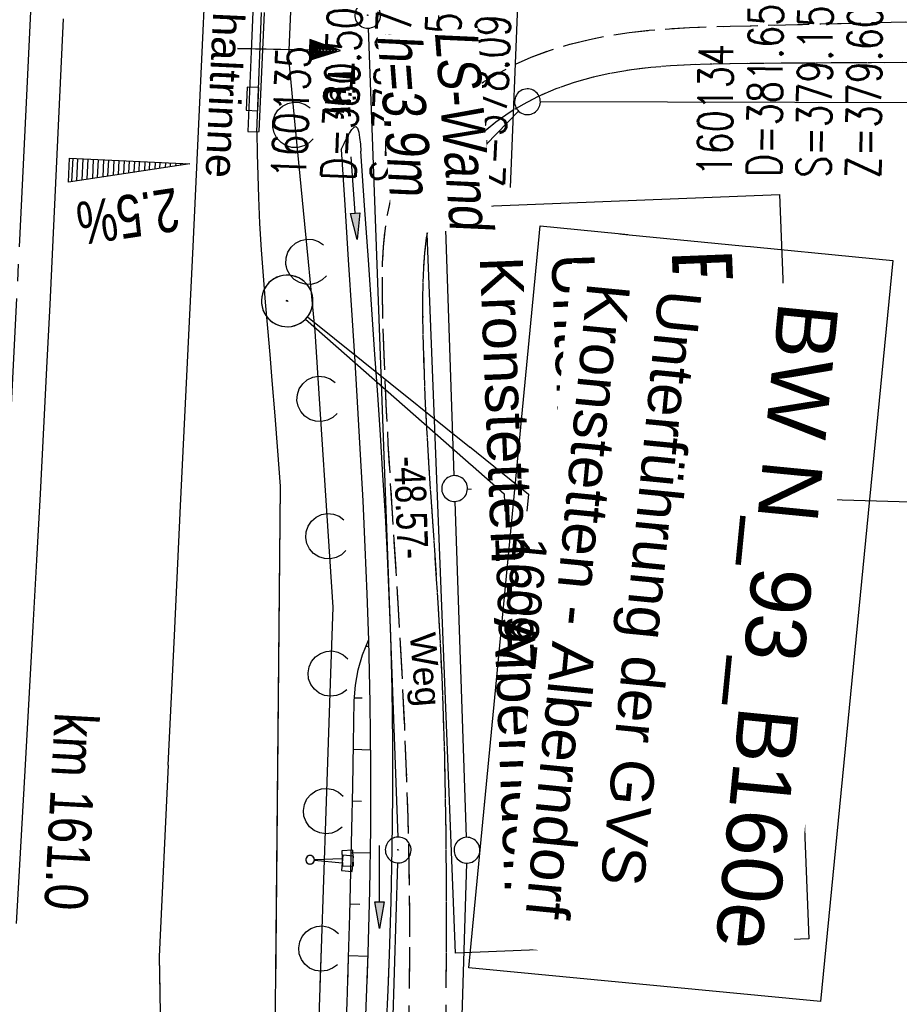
# Model space of a CAD drawing. Extents: x 510932 to 511602, y 463659 to 464636.
# Tile 76 of 81: x 511342 to 511393, y 464520 to 464577. Entities that reach past the tile are written whole.
import ezdxf
from ezdxf import colors
from ezdxf.entities.mleader import LeaderData, LeaderLine
from ezdxf.math import Vec2, Vec3

# ---------------------------------------------------------------- set-up
doc = ezdxf.new("R2010")
doc.units = 0
doc.header["$LTSCALE"] = 10
doc.header["$MEASUREMENT"] = 0
for name, pattern in [('ACHSE', [5.5, 4, -0.5, 0.5, -0.5]), ('AUSGEZOGEN', [0]), ('LT00', [0]), ('LT11', [0.3, 0.2, -0.1])]:
    doc.linetypes.add(name, pattern=pattern)
doc.layers.get('0').update_dxf_attribs({"linetype": 'LT00'})
for name, color, linetype in [('--EK_BW_TEXT_A', 20, 'LT00'), ('--EK_BW_TEXT_B', 20, 'LT00'), ('--EK_FBR', 1, 'LT00'), ('--EK_Schacht-Text', 5, 'LT00'), ('--EL_DFK_AB_L', 21, 'LT00'), ('--EL_DFK_AB_P', 7, 'LT00'), ('-AX-093', 35, 'ACHSE'), ('-QUE-20O', 11, 'LT00'), ('-ST-93-5', 250, 'LT00'), ('ABSTAND', 8, 'LT00'), ('DFK_AB_L', 21, 'LT00'), ('DFK_AB_P', 7, 'LT00'), ('DFK_GZPKT', 250, 'LT00'), ('DFK_KATASTER', 250, 'LT00'), ('DFK_NUTZUNG', 250, 'LT00'), ('FELDWEG_TEXT', 1, 'Continuous'), ('FESTPKT_TEXT_A', 211, 'LT00'), ('FESTPKT_TEXT_B', 211, 'LT00'), ('LS-WAND_TEXT', 11, 'Continuous'), ('PFEIL', 140, 'AUSGEZOGEN'), ('RINNE_TEXT', 11, 'Continuous'), ('TOR_TEXT_A', 11, 'Continuous'), ('TOR_TEXT_B', 11, 'Continuous'), ('V103_AFBR_BAB', 250, 'LT00'), ('V103_BOESCH', 250, 'LT00'), ('V103_BOSCHUNG', 250, 'LT00'), ('V103_ERDWEG', 250, 'LT11'), ('V103_GRABEN', 250, 'LT00'), ('V103_H_BORD', 8, 'LT00'), ('V103_LAERM', 11, 'LT00'), ('V103_LD_MARK', 250, 'LT00'), ('V103_PKT_AU', 211, 'LT00'), ('V103_RINNE', 182, 'LT00'), ('V103_SCHILD_K', 1, 'LT00'), ('V103_SINKK', 182, 'LT00'), ('V103_TOR', 10, 'LT00'), ('V104_AFBR_BAB', 250, 'LT00'), ('V104_BOESCH', 250, 'LT00'), ('V104_BOSCHUNG', 250, 'LT00'), ('V104_ERDWEG', 250, 'LT11'), ('V104_GRABEN', 250, 'LT00'), ('V104_H_BORD', 8, 'LT00'), ('V104_LAERM', 11, 'LT00'), ('V104_LD_MARK', 250, 'LT00'), ('V104_PKT_AU', 211, 'LT00'), ('V104_RINNE', 182, 'LT00'), ('V104_SCHILD_K', 1, 'LT00'), ('V104_SINKK', 182, 'LT00'), ('V104_TOR', 10, 'LT00')]:
    doc.layers.add(name, color=color, linetype=linetype)
doc.styles.add('Arial', font='ARIAL.TTF')
doc.styles.add('Arial Fett', font='txt', dxfattribs={"width": 0.8})
doc.styles.add('Beschrift', font='ARIAL.TTF')
doc.styles.add('schachtbeschriftung', font='romans.shx', dxfattribs={"width": 0.75, "height": 2})
doc.styles.get("Standard").update_dxf_attribs({"font": 'ARIAL.TTF'})

# ---------------------------------------------------------------- blocks, each defined once
blk = doc.blocks.new('SYMB7010')
at = {"color": 0, "linetype": 'ByBlock'}
for points in [[(-0.031408, 0.499213), (-0.093728, 0.49134), (-0.15457, 0.475719), (-0.212975, 0.452595), (-0.268021, 0.422333), (-0.31884, 0.385411), (-0.36463, 0.342411), (-0.40467, 0.29401), (-0.438329, 0.240973), (-0.465074, 0.184136), (-0.484486, 0.124395), (-0.496256, 0.062692), (-0.5002, 0)], [(0.5002, 0), (0.496256, 0.062692), (0.484485, 0.124395), (0.465074, 0.184136), (0.438329, 0.240973), (0.40467, 0.29401), (0.36463, 0.342411), (0.31884, 0.385411), (0.268021, 0.422333), (0.212975, 0.452595), (0.15457, 0.475719), (0.093728, 0.49134), (0.031408, 0.499213), (-0.031408, 0.499213)], [(-0.5002, 0), (-0.496256, -0.062692), (-0.484486, -0.124395), (-0.465075, -0.184136), (-0.438329, -0.240973), (-0.404671, -0.29401), (-0.36463, -0.342411), (-0.31884, -0.385411), (-0.268021, -0.422333), (-0.212975, -0.452595), (-0.154571, -0.475719), (-0.093728, -0.49134), (-0.031408, -0.499213), (0.031408, -0.499213)], [(0.031408, -0.499213), (0.093728, -0.491341), (0.15457, -0.475719), (0.212975, -0.452595), (0.268021, -0.422333), (0.31884, -0.385411), (0.36463, -0.342411), (0.404671, -0.294011), (0.438329, -0.240974), (0.465075, -0.184136), (0.484486, -0.124395), (0.496256, -0.062692), (0.500201, 0)]]:
    blk.add_lwpolyline(points, dxfattribs=at)
blk = doc.blocks.new('SYMB0003')
at = {"color": 0, "linetype": 'ByBlock'}
for p, q in [((-0.015712, 0), (0.010166, 0.012015)), ((0, -0.021257), (-0.015712, 0)), ((0.010166, 0.012015), (0, -0.021257))]:
    blk.add_line(p, q, dxfattribs=at)
for points in [[(-0.031395, 0.499013), (-0.093691, 0.491144), (-0.154509, 0.475528), (-0.21289, 0.452414), (-0.267913, 0.422164), (-0.318712, 0.385257), (-0.364484, 0.342274), (-0.404509, 0.293893), (-0.438154, 0.240877), (-0.464888, 0.184062), (-0.484292, 0.124345), (-0.496058, 0.062667), (-0.5, 0)], [(0.5, 0), (0.496057, 0.062667), (0.484292, 0.124345), (0.464888, 0.184062), (0.438153, 0.240877), (0.404509, 0.293893), (0.364484, 0.342274), (0.318712, 0.385257), (0.267913, 0.422164), (0.21289, 0.452414), (0.154509, 0.475528), (0.093691, 0.491144), (0.031395, 0.499013), (-0.031395, 0.499013)], [(-0.5, 0), (-0.496058, -0.062667), (-0.484292, -0.124345), (-0.464888, -0.184062), (-0.438154, -0.240877), (-0.404509, -0.293893), (-0.364485, -0.342274), (-0.318712, -0.385257), (-0.267914, -0.422164), (-0.21289, -0.452414), (-0.154509, -0.475529), (-0.093691, -0.491144), (-0.031395, -0.499014), (0.031395, -0.499014)], [(0.031395, -0.499014), (0.093691, -0.491144), (0.154509, -0.475529), (0.21289, -0.452414), (0.267914, -0.422164), (0.318712, -0.385257), (0.364485, -0.342274), (0.404509, -0.293893), (0.438154, -0.240877), (0.464889, -0.184062), (0.484292, -0.124345), (0.496058, -0.062667), (0.5, 0)]]:
    blk.add_lwpolyline(points, dxfattribs=at)
blk = doc.blocks.new('Ackerland3')
at = {"layer": 'DFK_NUTZUNG', "color": 0, "linetype": 'ByBlock'}
for p, q in [((-0.15, 2.662), (-0.15, 2.403)), ((-0.1, 2.362), (-0.1, 2.704)), ((-0.05, 2.724), (-0.05, 2.341)), ((0, 2.335), (0, 2.731)), ((0.05, 2.724), (0.05, 2.341)), ((0.1, 2.362), (0.1, 2.704)), ((0.15, 2.662), (0.15, 2.403)), ((0.2, 2.531), (0.2, 2.534)), ((-4, -1.137), (-4, -1.395)), ((-3.95, -1.437), (-3.95, -1.095)), ((-3.9, -1.075), (-3.9, -1.458)), ((-3.85, -1.464), (-3.85, -1.068)), ((-3.8, -1.075), (-3.8, -1.458)), ((-3.75, -1.437), (-3.75, -1.095)), ((-3.7, -1.137), (-3.7, -1.395)), ((3.7, -1.137), (3.7, -1.395)), ((3.75, -1.437), (3.75, -1.095)), ((3.8, -1.075), (3.8, -1.458)), ((3.85, -1.464), (3.85, -1.068)), ((3.9, -1.075), (3.9, -1.458)), ((3.95, -1.437), (3.95, -1.095)), ((4, -1.137), (4, -1.395)), ((-3.65, -1.268), (-3.65, -1.265)), ((4.05, -1.268), (4.05, -1.265))]:
    blk.add_line(p, q, dxfattribs=at)
for points in [[(0.2, 2.533), (0.18, 2.619), (0.125, 2.689), (0.045, 2.728), (-0.044, 2.728), (-0.125, 2.689), (-0.18, 2.619), (-0.2, 2.533), (-0.18, 2.446), (-0.125, 2.376), (-0.044, 2.338), (0.045, 2.338), (0.125, 2.376), (0.18, 2.446), (0.2, 2.533)], [(-3.65, -1.266), (-3.67, -1.18), (-3.725, -1.11), (-3.805, -1.071), (-3.894, -1.071), (-3.975, -1.11), (-4.03, -1.18), (-4.05, -1.266)], [(4.05, -1.266), (4.03, -1.18), (3.975, -1.11), (3.895, -1.071), (3.806, -1.071), (3.725, -1.11), (3.67, -1.18), (3.65, -1.266)], [(-4.05, -1.266), (-4.03, -1.353), (-3.975, -1.423), (-3.894, -1.461), (-3.805, -1.461), (-3.725, -1.423), (-3.67, -1.353), (-3.65, -1.266)], [(3.65, -1.266), (3.67, -1.353), (3.725, -1.423), (3.806, -1.461), (3.895, -1.461), (3.975, -1.423), (4.03, -1.353), (4.05, -1.266)]]:
    blk.add_lwpolyline(points, dxfattribs=at)
blk = doc.blocks.new('Pfreil3')
at = {"layer": 'PFEIL'}
blk.add_hatch(color=256, dxfattribs=at).paths.add_polyline_path([(-1.549, 0.273), (-1.549, -0.273), (0, 0)])
for p, q in [((-1.549, 0), (-4.831, 0)), ((-1.549, -0.273), (-1.549, 0.273)), ((-1.549, 0.273), (0, 0)), ((0, 0), (-1.549, -0.273))]:
    blk.add_line(p, q, dxfattribs=at)
blk = doc.blocks.new('SYMB1263')
at = {"color": 0, "linetype": 'ByBlock'}
for p, q in [((0.014231, 0.098982), (-0.014231, 0.098982)), ((-0.014231, -0.098982), (0.014232, -0.098982))]:
    blk.add_line(p, q, dxfattribs=at)
for points in [[(0, 0.1), (0, 0.75), (0.18, 0.75), (0.18, 1), (-0.18, 1), (-0.18, 0.75), (0, 0.75)], [(-0.014231, 0.098982), (-0.041542, 0.090963), (-0.065486, 0.075575), (-0.084125, 0.054064), (-0.095949, 0.028173), (-0.1, 0)], [(-0.1, 0), (-0.095949, -0.028173), (-0.084125, -0.054064), (-0.065486, -0.075575), (-0.041541, -0.090963), (-0.014231, -0.098982)], [(0.1, 0), (0.095949, 0.028173), (0.084125, 0.054064), (0.065486, 0.075575), (0.041541, 0.090963), (0.014231, 0.098982)], [(0.014232, -0.098982), (0.041542, -0.090963), (0.065486, -0.075575), (0.084125, -0.054064), (0.095949, -0.028173), (0.1, 0)]]:
    blk.add_lwpolyline(points, dxfattribs=at)
blk = doc.blocks.new('SYMB0070')
at = {"color": 0, "linetype": 'ByBlock'}
for p, q in [((0.5, 0), (0.2, 0.1)), ((0.2, 0.1), (0.2, 0)), ((-0.5, 0), (0.2, 0)), ((0.468, 0), (0.21, 0.086)), ((0.21, 0.086), (0.21, -0.086)), ((0.21, -0.086), (0.468, 0)), ((0.22, -0.072), (0.437, 0)), ((0.23, -0.058), (0.405, 0)), ((0.24, -0.045), (0.374, 0)), ((0.342, 0), (0.25, 0.031)), ((0.25, 0.031), (0.25, -0.031)), ((0.25, -0.031), (0.342, 0)), ((0.26, -0.017), (0.31, 0)), ((0.27, -0.003), (0.279, 0))]:
    blk.add_line(p, q, dxfattribs=at)
for points in [[(0.2, 0), (0.2, -0.1), (0.5, 0)], [(0.437, 0), (0.22, 0.072), (0.22, -0.072)], [(0.405, 0), (0.23, 0.058), (0.23, -0.058)], [(0.374, 0), (0.24, 0.045), (0.24, -0.045)], [(0.31, 0), (0.26, 0.017), (0.26, -0.017)], [(0.279, 0), (0.27, 0.003), (0.27, -0.003)]]:
    blk.add_lwpolyline(points, dxfattribs=at)
blk = doc.blocks.new('SYMB7122')
at = {"color": 0, "linetype": 'ByBlock'}
for points in [[(-0.109975, -0.002365), (-0.106745, 0.026562), (-0.096041, 0.053629), (-0.078613, 0.076941), (-0.055681, 0.094866), (-0.028851, 0.106149), (0, 0.11)], [(0, 0.11), (0.028851, 0.106149), (0.055681, 0.094866), (0.078613, 0.076941), (0.096041, 0.053629), (0.106745, 0.026562), (0.109975, -0.002365)], [(-0.075234, -0.080249), (-0.093647, -0.057708), (-0.105504, -0.031126), (-0.109975, -0.002365)], [(0.109975, -0.002365), (0.105504, -0.031126), (0.093647, -0.057708), (0.075234, -0.080249)]]:
    blk.add_lwpolyline(points, dxfattribs=at)
blk = doc.blocks.new('SYMB0652')
at = {"color": 0, "linetype": 'ByBlock'}
blk.add_lwpolyline([(-0.15, -0.075), (0.15, -0.075), (0.15, 0.075), (-0.15, 0.075), (-0.15, -0.075)], dxfattribs=at)
blk = doc.blocks.new('_None')

msp = doc.modelspace()

# ---------------------------------------------------------------- linework, layer by layer
at = {"layer": '--EK_FBR'}
for points in [[(511344.159, 464577.37), (511343.998, 464574.048), (511343.841, 464570.725), (511343.685, 464567.403), (511343.529, 464564.08), (511343.371, 464560.758), (511343.208, 464557.436), (511343.012, 464553.586), (511342.81, 464549.737), (511342.602, 464545.888), (511342.39, 464542.039), (511342.176, 464538.19), (511341.961, 464534.341), (511341.694, 464529.551), (511341.426, 464524.762)], [(511344.159, 464577.37), (511343.998, 464574.048), (511343.841, 464570.725), (511343.685, 464567.403), (511343.529, 464564.08), (511343.371, 464560.758), (511343.208, 464557.436), (511343.012, 464553.586), (511342.81, 464549.737), (511342.602, 464545.888), (511342.39, 464542.039), (511342.176, 464538.19), (511341.961, 464534.341), (511341.694, 464529.551), (511341.426, 464524.761)], [(511355.418, 464570.783), (511355.44, 464569.514), (511355.468, 464568.244), (511355.509, 464566.976), (511355.58, 464565.453), (511355.673, 464563.931), (511355.783, 464562.41), (511355.906, 464560.89), (511356.036, 464559.37), (511356.169, 464557.85), (511356.3, 464556.33), (511356.467, 464554.283), (511356.627, 464552.236), (511356.782, 464550.189), (511356.501, 464521.065)], [(511355.418, 464570.783), (511355.44, 464569.514), (511355.468, 464568.244), (511355.509, 464566.976), (511355.58, 464565.453), (511355.673, 464563.931), (511355.783, 464562.41), (511355.906, 464560.89), (511356.036, 464559.37), (511356.169, 464557.85), (511356.3, 464556.33), (511356.467, 464554.283), (511356.627, 464552.236), (511356.782, 464550.189), (511356.393, 464509.863)]]:
    msp.add_lwpolyline(points, dxfattribs=at)
at = {"layer": '-AX-093', "ltscale": 0.2}
msp.add_lwpolyline([(511343.462, 464604.825), (511342.819, 464590.049), (511341.984, 464572.091), (511341.097, 464554.135), (511340.159, 464536.182), (511339.171, 464518.231), (511338.137, 464500.283), (511337.057, 464482.338), (511335.933, 464464.395), (511334.767, 464446.455), (511334.74, 464446.057), (511333.03, 464420.829), (511331.24, 464395.607), (511329.371, 464370.391), (511327.422, 464345.181), (511325.393, 464319.977), (511323.284, 464294.779)], dxfattribs=at)
at = {"layer": '-QUE-20O'}
for p, q in [((511344.708, 464569.257), (511344.642, 464567.894)), ((511344.945, 464567.94), (511345.007, 464569.243)), ((511345.307, 464569.229), (511345.247, 464567.985)), ((511345.55, 464568.031), (511345.607, 464569.214)), ((511345.906, 464569.199), (511345.852, 464568.077)), ((511346.155, 464568.122), (511346.206, 464569.185)), ((511346.506, 464569.171), (511346.458, 464568.168)), ((511346.76, 464568.213), (511346.805, 464569.157)), ((511347.105, 464569.142), (511347.063, 464568.259)), ((511347.365, 464568.304), (511347.405, 464569.127)), ((511347.704, 464569.113), (511347.668, 464568.35)), ((511347.97, 464568.395), (511348.004, 464569.099)), ((511348.304, 464569.084), (511348.273, 464568.441)), ((511348.575, 464568.486), (511348.603, 464569.07)), ((511348.903, 464569.056), (511348.878, 464568.532)), ((511349.18, 464568.577), (511349.202, 464569.041)), ((511349.502, 464569.027), (511349.483, 464568.623)), ((511349.785, 464568.669), (511349.802, 464569.013)), ((511350.101, 464568.998), (511350.088, 464568.714)), ((511350.39, 464568.759), (511350.401, 464568.984)), ((511350.701, 464568.969), (511350.693, 464568.805)), ((511350.996, 464568.851), (511351.001, 464568.955)), ((511351.3, 464568.941), (511351.298, 464568.896))]:
    msp.add_line(p, q, dxfattribs=at)
msp.add_lwpolyline([(511344.461, 464567.867), (511344.528, 464569.265), (511351.52, 464568.93), (511344.461, 464567.867)], dxfattribs=at)
at = {"layer": 'DFK_AB_L'}
for p, q in [((511361.898, 464576.82), (511363.613, 464529.779)), ((511359.753, 464402.219), (511363.617, 464528.28))]:
    msp.add_line(p, q, dxfattribs=at)
at = {"layer": 'DFK_KATASTER'}
for p, q in [((511365.99, 464577.56), (511366.305, 464568.31)), ((511450.02, 464572.352), (511371.91, 464572.538)), ((511370.638, 464572.002), (511366.853, 464568.099)), ((511366.895, 464550.8), (511366.355, 464566.81)), ((511367.67, 464550.028), (511494.73, 464546.332)), ((511367.615, 464529.77), (511366.946, 464549.301)), ((511367.617, 464528.27), (511366.163, 464480.919))]:
    msp.add_line(p, q, dxfattribs=at)
at = {"layer": 'V103_AFBR_BAB', "color": 2}
msp.add_lwpolyline([(511344.159, 464577.37), (511343.998, 464574.048), (511343.841, 464570.725), (511343.685, 464567.403), (511343.529, 464564.08), (511343.371, 464560.758), (511343.208, 464557.436), (511343.012, 464553.586), (511342.81, 464549.737), (511342.602, 464545.888), (511342.39, 464542.039), (511342.176, 464538.19), (511341.961, 464534.341), (511341.694, 464529.551), (511341.426, 464524.762)], dxfattribs=at)
at = {"layer": 'V103_AFBR_BAB'}
msp.add_lwpolyline([(511355.418, 464570.783), (511355.44, 464569.514), (511355.468, 464568.244), (511355.509, 464566.976), (511355.58, 464565.453), (511355.673, 464563.931), (511355.783, 464562.41), (511355.906, 464560.89), (511356.036, 464559.37), (511356.169, 464557.85), (511356.3, 464556.33), (511356.467, 464554.283), (511356.627, 464552.236), (511356.782, 464550.189), (511356.501, 464521.065)], dxfattribs=at)
at = {"layer": 'V103_BOESCH'}
msp.add_lwpolyline([(511360.706, 464521.231), (511360.759, 464522.778), (511360.832, 464525.266), (511360.894, 464527.754), (511360.947, 464530.243), (511360.994, 464532.732), (511361.036, 464535.222), (511361.076, 464537.711), (511361.149, 464538.618), (511361.314, 464539.512), (511361.569, 464540.385), (511361.911, 464541.228)], dxfattribs=at)
at = {"layer": 'V103_BOSCHUNG'}
for p, q in [((511361.759, 464540.882), (511361.92, 464540.888)), ((511361.084, 464537.886), (511361.537, 464537.881)), ((511361.031, 464534.894), (511362.03, 464534.865)), ((511360.979, 464531.891), (511361.509, 464531.879)), ((511360.919, 464528.892), (511362.016, 464528.867)), ((511360.848, 464525.893), (511361.406, 464525.88)), ((511360.763, 464522.898), (511361.876, 464522.865))]:
    msp.add_line(p, q, dxfattribs=at)
at = {"layer": 'V103_GRABEN'}
for points in [[(511360.329, 464569.765), (511360.494, 464570.11), (511360.656, 464570.434), (511360.809, 464570.717), (511360.951, 464570.936), (511361.077, 464571.072), (511361.184, 464571.103), (511361.276, 464571), (511361.346, 464570.775), (511361.398, 464570.458), (511361.439, 464570.08), (511361.474, 464569.671)], [(511360.329, 464569.765), (511360.535, 464566.554), (511360.74, 464563.343), (511360.944, 464560.131), (511361.113, 464557.432), (511361.277, 464554.733), (511361.433, 464552.033), (511361.578, 464549.333), (511361.708, 464546.632), (511361.82, 464543.931), (511361.911, 464541.228), (511361.996, 464537.588), (511362.037, 464533.946), (511362.032, 464530.305), (511361.98, 464526.664), (511361.882, 464523.024), (511361.817, 464521.275)], [(511363.07, 464521.324), (511363.134, 464522.962), (511363.231, 464526.045), (511363.297, 464529.13), (511363.329, 464532.214), (511363.327, 464535.299), (511363.287, 464538.383), (511363.209, 464541.466), (511363.123, 464543.807), (511363.016, 464546.147), (511362.893, 464548.486), (511362.755, 464550.825), (511362.606, 464553.163), (511362.449, 464555.501), (511362.288, 464557.839), (511362.125, 464560.176), (511361.906, 464563.341), (511361.69, 464566.506), (511361.474, 464569.671)]]:
    msp.add_lwpolyline(points, dxfattribs=at)
at = {"layer": 'V103_H_BORD'}
msp.add_lwpolyline([(511355.418, 464570.783), (511355.551, 464570.816), (511355.873, 464577.723)], dxfattribs=at)
at = {"layer": 'V103_LAERM'}
for p, q in [((511358.424, 464563.233), (511357.657, 464571.196)), ((511359.584, 464547.276), (511359.068, 464555.26)), ((511359.445, 464531.292), (511359.718, 464539.287)), ((511359.172, 464523.297), (511359.445, 464531.292)), ((511359.1, 464521.167), (511359.172, 464523.297))]:
    msp.add_line(p, q, dxfattribs=at)
for points in [[(511357.657, 464571.196), (511357.281, 464575.091), (511357.448, 464579.174)], [(511359.068, 464555.26), (511358.814, 464559.195), (511358.424, 464563.233)], [(511359.718, 464539.287), (511359.851, 464543.156), (511359.584, 464547.276)]]:
    msp.add_lwpolyline(points, dxfattribs=at)
at = {"layer": 'V103_LD_MARK'}
for points in [[(511350.258, 464533.96), (511350.623, 464541.499), (511350.986, 464549.038), (511351.348, 464556.578), (511351.706, 464564.117), (511352.06, 464571.656), (511352.408, 464579.196), (511352.75, 464586.736), (511353.085, 464594.276), (511353.411, 464601.817), (511353.496, 464603.859)], [(511350.258, 464533.96), (511349.744, 464522.845), (511349.774, 464520.798)]]:
    msp.add_lwpolyline(points, dxfattribs=at)
at = {"layer": 'V103_RINNE'}
msp.add_line((511355.418, 464570.783), (511355.693, 464577.725), dxfattribs=at)
at = {"layer": 'V103_RINNE', "flags": 128}
msp.add_lwpolyline([(511356.325, 464603.587), (511356.301, 464603.116), (511356.204, 464601.2), (511356.109, 464599.284), (511356.022, 464597.368), (511355.941, 464595.392), (511355.867, 464593.416), (511355.795, 464591.44), (511355.722, 464589.464), (511355.644, 464587.488), (511355.56, 464585.546), (511355.469, 464583.603), (511355.376, 464581.661), (511355.282, 464579.719), (511355.191, 464577.777), (511355.088, 464575.455), (511354.991, 464573.132), (511354.896, 464570.809), (511355.418, 464570.783)], dxfattribs=at)
at = {"layer": 'V104_AFBR_BAB'}
for points in [[(511344.159, 464577.37), (511343.998, 464574.048), (511343.841, 464570.725), (511343.685, 464567.403), (511343.529, 464564.08), (511343.371, 464560.758), (511343.208, 464557.436), (511343.012, 464553.586), (511342.81, 464549.737), (511342.602, 464545.888), (511342.39, 464542.039), (511342.176, 464538.19), (511341.961, 464534.341), (511341.694, 464529.551), (511341.426, 464524.761)], [(511355.418, 464570.783), (511355.44, 464569.514), (511355.468, 464568.244), (511355.509, 464566.976), (511355.58, 464565.453), (511355.673, 464563.931), (511355.783, 464562.41), (511355.906, 464560.89), (511356.036, 464559.37), (511356.169, 464557.85), (511356.3, 464556.33), (511356.467, 464554.283), (511356.627, 464552.236), (511356.782, 464550.189), (511356.393, 464509.863)]]:
    msp.add_lwpolyline(points, dxfattribs=at)
at = {"layer": 'V104_BOESCH'}
msp.add_lwpolyline([(511360.564, 464517.5), (511360.668, 464520.139), (511360.759, 464522.778), (511360.832, 464525.266), (511360.894, 464527.754), (511360.947, 464530.243), (511360.994, 464532.732), (511361.036, 464535.222), (511361.076, 464537.711), (511361.149, 464538.618), (511361.314, 464539.512), (511361.569, 464540.385), (511361.911, 464541.228)], dxfattribs=at)
at = {"layer": 'V104_BOSCHUNG'}
for p, q in [((511361.759, 464540.882), (511361.92, 464540.888)), ((511361.084, 464537.886), (511361.537, 464537.881)), ((511361.031, 464534.894), (511362.03, 464534.865)), ((511360.979, 464531.891), (511361.509, 464531.879)), ((511360.919, 464528.892), (511362.016, 464528.867)), ((511360.848, 464525.893), (511361.406, 464525.88)), ((511360.763, 464522.898), (511361.876, 464522.865))]:
    msp.add_line(p, q, dxfattribs=at)
at = {"layer": 'V104_GRABEN'}
for points in [[(511360.329, 464569.765), (511360.494, 464570.11), (511360.656, 464570.434), (511360.809, 464570.717), (511360.951, 464570.936), (511361.077, 464571.072), (511361.184, 464571.103), (511361.276, 464571), (511361.346, 464570.775), (511361.398, 464570.458), (511361.439, 464570.08), (511361.474, 464569.671)], [(511360.329, 464569.765), (511360.535, 464566.554), (511360.74, 464563.343), (511360.944, 464560.131), (511361.113, 464557.432), (511361.277, 464554.733), (511361.433, 464552.033), (511361.577, 464549.333), (511361.708, 464546.632), (511361.82, 464543.931), (511361.911, 464541.228), (511361.996, 464537.588), (511362.037, 464533.946), (511362.032, 464530.305), (511361.98, 464526.664), (511361.882, 464523.024), (511361.806, 464520.965), (511361.717, 464518.907)], [(511362.962, 464518.817), (511363.053, 464520.889), (511363.134, 464522.962), (511363.231, 464526.045), (511363.297, 464529.13), (511363.329, 464532.214), (511363.327, 464535.299), (511363.287, 464538.383), (511363.209, 464541.466), (511363.123, 464543.807), (511363.016, 464546.147), (511362.893, 464548.486), (511362.755, 464550.825), (511362.606, 464553.163), (511362.449, 464555.501), (511362.288, 464557.839), (511362.125, 464560.176), (511361.906, 464563.341), (511361.69, 464566.506), (511361.474, 464569.671)]]:
    msp.add_lwpolyline(points, dxfattribs=at)
at = {"layer": 'V104_H_BORD'}
msp.add_lwpolyline([(511355.418, 464570.783), (511355.551, 464570.816), (511355.873, 464577.723)], dxfattribs=at)
at = {"layer": 'V104_LAERM'}
for p, q in [((511358.424, 464563.233), (511357.657, 464571.196)), ((511359.584, 464547.276), (511359.068, 464555.26)), ((511359.445, 464531.292), (511359.718, 464539.287)), ((511359.172, 464523.297), (511359.445, 464531.292)), ((511358.899, 464515.301), (511359.172, 464523.297))]:
    msp.add_line(p, q, dxfattribs=at)
for points in [[(511357.657, 464571.196), (511357.281, 464575.091), (511357.448, 464579.174)], [(511359.068, 464555.26), (511358.814, 464559.195), (511358.424, 464563.233)], [(511359.718, 464539.287), (511359.851, 464543.156), (511359.584, 464547.276)]]:
    msp.add_lwpolyline(points, dxfattribs=at)
at = {"layer": 'V104_LD_MARK'}
for points in [[(511350.258, 464533.96), (511350.623, 464541.499), (511350.986, 464549.038), (511351.347, 464556.578), (511351.706, 464564.117), (511352.06, 464571.656), (511352.408, 464579.196), (511352.75, 464586.736), (511353.085, 464594.276), (511353.411, 464601.817), (511353.496, 464603.859)], [(511350.258, 464533.96), (511349.744, 464522.845), (511349.776, 464520.658), (511349.81, 464518.471)]]:
    msp.add_lwpolyline(points, dxfattribs=at)
at = {"layer": 'V104_RINNE'}
msp.add_line((511355.418, 464570.783), (511355.693, 464577.725), dxfattribs=at)
at = {"layer": 'V104_RINNE', "flags": 128}
msp.add_lwpolyline([(511356.325, 464603.587), (511356.301, 464603.116), (511356.204, 464601.2), (511356.109, 464599.284), (511356.022, 464597.368), (511355.941, 464595.392), (511355.867, 464593.416), (511355.795, 464591.44), (511355.722, 464589.464), (511355.644, 464587.488), (511355.56, 464585.546), (511355.469, 464583.603), (511355.376, 464581.661), (511355.282, 464579.719), (511355.191, 464577.777), (511355.088, 464575.455), (511354.991, 464573.132), (511354.896, 464570.809), (511355.418, 464570.783)], dxfattribs=at)

# ---------------------------------------------------------------- block references
at = {"layer": '--EL_DFK_AB_P', "xscale": 1.500000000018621, "yscale": 1.5, "zscale": 1.5, "rotation": 264.7377099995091}
msp.add_blockref('SYMB0003', (511361.87, 464577.57), dxfattribs=at)
at = {"layer": 'DFK_AB_P', "xscale": 1.500000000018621, "yscale": 1.5, "zscale": 1.5, "rotation": 264.7377099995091}
for p in [(511361.87, 464577.57), (511363.64, 464529.03)]:
    msp.add_blockref('SYMB0003', p, dxfattribs=at)
at = {"layer": 'DFK_GZPKT', "xscale": 1.500000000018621, "yscale": 1.5, "zscale": 1.5, "rotation": 264.7377099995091}
for p in [(511371.16, 464572.54), (511366.33, 464567.56), (511366.92, 464550.049), (511367.64, 464529.02)]:
    msp.add_blockref('SYMB7010', p, dxfattribs=at)
at = {"layer": 'DFK_NUTZUNG', "rotation": 264.7376999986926}
msp.add_blockref('Ackerland3', (511379.899, 464534.529), dxfattribs=at)
at = {"layer": 'PFEIL'}
for p, rotation in [((511361.25, 464564.522), 273.9890738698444), ((511362.553, 464524.467), 270.0256148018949)]:
    msp.add_blockref('Pfreil3', p, dxfattribs=dict(at, rotation=rotation))
at = {"layer": 'V103_LAERM', "yscale": 12, "zscale": 12}
for p, xscale, rotation in [((511357.657, 464571.196), 11.99999999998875, 95.50615999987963), ((511358.424, 464563.233), 11.99999999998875, 95.50615999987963), ((511359.068, 464555.26), 12.00000000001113, 93.6966599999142), ((511359.584, 464547.276), 12.00000000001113, 93.6966599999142), ((511359.718, 464539.287), 12.00000000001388, 88.04505999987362), ((511359.445, 464531.292), 12.00000000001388, 88.04505999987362), ((511359.172, 464523.297), 12.00000000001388, 88.04505999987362)]:
    msp.add_blockref('SYMB7122', p, dxfattribs=dict(at, xscale=xscale, rotation=rotation))
at = {"layer": 'V103_PKT_AU', "xscale": 3.000000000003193, "yscale": 3, "zscale": 3, "rotation": 272.2662000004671}
msp.add_blockref('SYMB0003', (511357.184, 464560.959), dxfattribs=at)
at = {"layer": 'V103_SCHILD_K', "xscale": 2.499999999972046, "yscale": 2.5, "zscale": 2.5, "rotation": 272.2661999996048}
msp.add_blockref('SYMB1263', (511358.516, 464528.465), dxfattribs=at)
at = {"layer": 'V103_SINKK', "xscale": 4.499999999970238, "yscale": 4.5, "zscale": 4.5, "rotation": 267.6613776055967}
msp.add_blockref('SYMB0652', (511355.165, 464572.71), dxfattribs=at)
at = {"layer": 'V103_TOR', "xscale": 5.999999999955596, "yscale": 5.999999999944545, "zscale": 6, "rotation": 358.6052035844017}
msp.add_blockref('SYMB0070', (511357.288, 464575.589), dxfattribs=at)
at = {"layer": 'V104_LAERM', "yscale": 12, "zscale": 12}
for p, xscale, rotation in [((511357.657, 464571.196), 11.99999999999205, 95.50875999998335), ((511358.424, 464563.233), 11.99999999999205, 95.50875999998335), ((511359.068, 464555.26), 12.00000000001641, 93.69763000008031), ((511359.584, 464547.276), 12.00000000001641, 93.69763000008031), ((511359.718, 464539.287), 12.00000000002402, 88.0438800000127), ((511359.445, 464531.292), 12.00000000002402, 88.0438800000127), ((511359.172, 464523.297), 12.00000000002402, 88.0438800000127)]:
    msp.add_blockref('SYMB7122', p, dxfattribs=dict(at, xscale=xscale, rotation=rotation))
at = {"layer": 'V104_PKT_AU', "xscale": 2.999999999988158, "yscale": 3, "zscale": 3, "rotation": 264.4991999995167}
msp.add_blockref('SYMB0003', (511357.184, 464560.959), dxfattribs=at)
at = {"layer": 'V104_SCHILD_K', "xscale": 2.500000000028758, "yscale": 2.5, "zscale": 2.5, "rotation": 264.499199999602}
msp.add_blockref('SYMB1263', (511358.516, 464528.465), dxfattribs=at)
at = {"layer": 'V104_SINKK', "xscale": 4.499999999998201, "yscale": 4.5, "zscale": 4.5, "rotation": 267.7315376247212}
msp.add_blockref('SYMB0652', (511355.165, 464572.71), dxfattribs=at)
at = {"layer": 'V104_TOR', "xscale": 5.999999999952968, "yscale": 6.000000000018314, "zscale": 6, "rotation": 358.8887777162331}
msp.add_blockref('SYMB0070', (511357.288, 464575.589), dxfattribs=at)

# ---------------------------------------------------------------- texts
at = {"layer": '--EK_Schacht-Text', "style": 'schachtbeschriftung', "width": 0.75}
for s, rotation, p in [('Z=379.60(v.133)', 89.2964, (511391.678, 464568.072)), ('Z=378.25(v.134)', 87.6726, (511366.898, 464567.682)), ('%%UZ=378.09(v.136)', 87.6726, (511369.776, 464567.565)), ('D=380.50', 87.6726, (511361.143, 464567.916)), ('S=378.07', 87.6726, (511364.021, 464567.799)), ('D=381.65', 89.2964, (511385.919, 464568.143)), ('S=379.15', 89.2964, (511388.799, 464568.108)), ('160135', 87.6726, (511358.265, 464568.033)), ('160134', 89.2964, (511383.039, 464568.179))]:
    msp.add_text(s, height=2, rotation=rotation, dxfattribs=at).set_placement(p)
at = {"layer": '-QUE-20O', "style": 'Beschrift', "width": 0.75}
msp.add_text('2.5%', height=2.5, rotation=188.5647, dxfattribs=at).set_placement((511350.694, 464567.55))
at = {"layer": '-ST-93-5', "style": 'Arial Fett', "width": 0.8}
msp.add_text('km 161.0', height=2.5, rotation=-93.1209, dxfattribs=at).set_placement((511343.675, 464537.067))
at = {"layer": 'RINNE_TEXT', "insert": (511352.75, 464586.736), "char_height": 1.8, "attachment_point": 7, "rotation": 267.3567, "style": 'Arial'}
msp.add_mtext('Gußasphaltrinne', dxfattribs=at)
at = {"layer": 'TOR_TEXT_A', "insert": (511359.585, 464574.752), "char_height": 1.5, "attachment_point": 7, "rotation": 264.4992, "style": 'Beschrift'}
msp.add_mtext('Tür', dxfattribs=at)
at = {"layer": 'TOR_TEXT_B', "insert": (511359.585, 464574.752), "char_height": 1.5, "attachment_point": 7, "rotation": 272.2662, "style": 'Beschrift'}
msp.add_mtext('Tür', dxfattribs=at)

# ---------------------------------------------------------------- next in the draw order: texts
at = {"layer": '--EK_BW_TEXT_B', "insert": (511383.042, 464564.079), "char_height": 2, "width": 37.96772, "attachment_point": 1, "rotation": 272.2662, "style": 'Beschrift', "bg_fill": 3, "box_fill_scale": 1.5, "bg_fill_color": 256, "bg_fill_transparency": 0}
msp.add_mtext('{\\fArial|b0|i0|c238|p34;\\H1.7499x;BW N_93_B\\fArial|b0|i0|c0|p34;160e\\fArial|b0|i0|c238|p34;\\W0.8;\\P\\H0.3714x;\\W1;\\P\\fArial|b0|i0|c0|p34;\\H1.924x;Unterführung der GVS Kronstetten - Alberndorf}', dxfattribs=at)

# ---------------------------------------------------------------- next in the draw order: linework, layer by layer
at = {"layer": '--EK_BW_TEXT_B'}
msp.add_lwpolyline([(511385.811, 464567.142), (511387.523, 464523.866), (511366.979, 464523.022), (511365.265, 464566.329)], close=True, dxfattribs=at)
at = {"layer": '--EL_DFK_AB_L'}
for p, q in [((511361.898, 464576.82), (511363.613, 464529.779)), ((511359.753, 464402.219), (511363.617, 464528.28))]:
    msp.add_line(p, q, dxfattribs=at)

# ---------------------------------------------------------------- next in the draw order: block references
at = {"layer": '--EL_DFK_AB_P', "xscale": 1.500000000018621, "yscale": 1.5, "zscale": 1.5, "rotation": 264.7377099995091}
msp.add_blockref('SYMB0003', (511363.64, 464529.03), dxfattribs=at)

# ---------------------------------------------------------------- next in the draw order: texts
at = {"layer": 'ABSTAND', "width": 0.75}
msp.add_text(' -48.57-', height=1.8, rotation=-87.9122, dxfattribs=at).set_placement((511363.375, 464552.423))

# ---------------------------------------------------------------- next in the draw order: texts
at = {"layer": '--EK_BW_TEXT_A', "insert": (511389.256, 464560.661), "char_height": 2, "width": 37.96772, "attachment_point": 1, "rotation": 264.412, "style": 'Beschrift', "bg_fill": 3, "box_fill_scale": 1.5, "bg_fill_color": 256, "bg_fill_transparency": 0}
msp.add_mtext('{\\fArial|b0|i0|c238|p34;\\H1.7499x;BW N_93_B\\fArial|b0|i0|c0|p34;160e\\fArial|b0|i0|c238|p34;\\W0.8;\\P\\H0.3714x;\\W1;\\P\\fArial|b0|i0|c0|p34;\\H1.924x;Unterführung der GVS Kronstetten - Alberndorf}', dxfattribs=at)

# ---------------------------------------------------------------- next in the draw order: linework, layer by layer
at = {"layer": '--EK_BW_TEXT_A'}
msp.add_lwpolyline([(511392.418, 464563.316), (511388.201, 464520.212), (511367.751, 464522.182), (511371.906, 464565.323)], close=True, dxfattribs=at)
at = {"layer": 'V103_ERDWEG', "flags": 128}
for points in [[(511364.304, 464521.373), (511364.317, 464522.926), (511364.312, 464525.593), (511364.276, 464528.262), (511364.214, 464530.929), (511364.128, 464533.593), (511364.019, 464536.251), (511363.891, 464538.901), (511363.746, 464541.542), (511363.636, 464543.393), (511363.521, 464545.24), (511363.403, 464547.086), (511363.287, 464548.935), (511363.174, 464550.789), (511363.066, 464552.651), (511362.967, 464554.524), (511362.879, 464556.409), (511362.805, 464558.31), (511362.747, 464560.231), (511362.726, 464561.2), (511362.72, 464562.17), (511362.736, 464563.136), (511362.784, 464564.095), (511362.874, 464565.04), (511363.014, 464565.968), (511363.213, 464566.873), (511363.481, 464567.752), (511363.826, 464568.601), (511364.286, 464569.465), (511364.835, 464570.286), (511365.465, 464571.064), (511366.166, 464571.796), (511366.929, 464572.48), (511367.747, 464573.115), (511368.609, 464573.698), (511369.508, 464574.229), (511370.433, 464574.705), (511371.377, 464575.124), (511372.498, 464575.543), (511373.629, 464575.888), (511374.771, 464576.169), (511375.922, 464576.392), (511377.081, 464576.564), (511378.246, 464576.694), (511379.416, 464576.788), (511380.589, 464576.854), (511381.765, 464576.9), (511382.942, 464576.933), (511384.119, 464576.961), (511386.172, 464577.011), (511388.222, 464577.065), (511390.268, 464577.119), (511392.312, 464577.17), (511394.354, 464577.213), (511396.394, 464577.248), (511398.435, 464577.269), (511400.475, 464577.274), (511402.782, 464577.257), (511405.09, 464577.219), (511407.4, 464577.162), (511409.709, 464577.09), (511412.019, 464577.007), (511414.33, 464576.916), (511416.641, 464576.82), (511418.952, 464576.723), (511421.263, 464576.628), (511423.574, 464576.539), (511426.023, 464576.453), (511428.471, 464576.374), (511430.919, 464576.301), (511433.367, 464576.231), (511435.814, 464576.161), (511438.262, 464576.088), (511440.71, 464576.012), (511443.157, 464575.928), (511445.986, 464575.819), (511448.814, 464575.696), (511451.641, 464575.555), (511454.467, 464575.394), (511457.291, 464575.21), (511460.113, 464575.002), (511462.933, 464574.764), (511465.75, 464574.497), (511467.883, 464574.273), (511470.014, 464574.033), (511472.144, 464573.779), (511474.273, 464573.514), (511476.4, 464573.242), (511476.67, 464573.206)], [(511476.78, 464570.437), (511476.34, 464570.5), (511474.159, 464570.805), (511471.976, 464571.101), (511469.792, 464571.386), (511467.607, 464571.656), (511465.419, 464571.908), (511462.657, 464572.197), (511459.892, 464572.456), (511457.124, 464572.688), (511454.354, 464572.896), (511451.582, 464573.082), (511448.809, 464573.248), (511446.035, 464573.4), (511443.261, 464573.538), (511439.954, 464573.688), (511436.648, 464573.826), (511433.341, 464573.953), (511430.033, 464574.07), (511426.723, 464574.18), (511423.412, 464574.285), (511420.14, 464574.384), (511416.867, 464574.477), (511413.594, 464574.563), (511410.322, 464574.64), (511407.054, 464574.705), (511403.79, 464574.757), (511400.53, 464574.793), (511398.193, 464574.809), (511395.857, 464574.816), (511393.518, 464574.816), (511391.176, 464574.81), (511388.826, 464574.798), (511386.466, 464574.781), (511384.094, 464574.761), (511382.941, 464574.748), (511381.787, 464574.727), (511380.634, 464574.689), (511379.485, 464574.627), (511378.342, 464574.531), (511377.207, 464574.395), (511376.083, 464574.211), (511374.972, 464573.969), (511373.877, 464573.663), (511372.8, 464573.284), (511371.743, 464572.824), (511370.906, 464572.388), (511370.093, 464571.896), (511369.314, 464571.351), (511368.579, 464570.754), (511367.898, 464570.107), (511367.281, 464569.414), (511366.737, 464568.675), (511366.276, 464567.894), (511365.924, 464567.121), (511365.645, 464566.316), (511365.432, 464565.485), (511365.277, 464564.632), (511365.17, 464563.76), (511365.104, 464562.875), (511365.069, 464561.982), (511365.058, 464561.083), (511365.062, 464560.186), (511365.093, 464558.429), (511365.146, 464556.688), (511365.219, 464554.962), (511365.307, 464553.248), (511365.407, 464551.544), (511365.516, 464549.848), (511365.63, 464548.158), (511365.744, 464546.47), (511365.856, 464544.785), (511365.963, 464543.099), (511366.059, 464541.409), (511366.17, 464539.113), (511366.258, 464536.808), (511366.326, 464534.497), (511366.375, 464532.181), (511366.408, 464529.861), (511366.426, 464527.538), (511366.431, 464525.216), (511366.425, 464522.894), (511366.414, 464521.457)]]:
    msp.add_lwpolyline(points, dxfattribs=at)
at = {"layer": 'V104_ERDWEG', "flags": 128}
for points in [[(511362.048, 464461.027), (511362.225, 464464.86), (511362.4, 464468.695), (511362.572, 464472.529), (511362.738, 464476.363), (511362.897, 464480.198), (511363.047, 464484.033), (511363.17, 464487.378), (511363.288, 464490.721), (511363.403, 464494.065), (511363.519, 464497.409), (511363.638, 464500.752), (511363.763, 464504.094), (511363.856, 464506.446), (511363.949, 464508.797), (511364.039, 464511.15), (511364.122, 464513.502), (511364.196, 464515.855), (511364.255, 464518.21), (511364.297, 464520.567), (511364.317, 464522.926), (511364.312, 464525.593), (511364.276, 464528.262), (511364.214, 464530.929), (511364.128, 464533.593), (511364.019, 464536.251), (511363.891, 464538.901), (511363.746, 464541.542), (511363.636, 464543.393), (511363.521, 464545.24), (511363.403, 464547.086), (511363.287, 464548.935), (511363.174, 464550.789), (511363.066, 464552.651), (511362.967, 464554.524), (511362.879, 464556.409), (511362.805, 464558.31), (511362.747, 464560.231), (511362.726, 464561.2), (511362.72, 464562.17), (511362.736, 464563.136), (511362.784, 464564.095), (511362.874, 464565.04), (511363.014, 464565.968), (511363.213, 464566.873), (511363.481, 464567.752), (511363.826, 464568.601), (511364.286, 464569.465), (511364.835, 464570.286), (511365.465, 464571.064), (511366.166, 464571.796), (511366.929, 464572.48), (511367.747, 464573.115), (511368.609, 464573.698), (511369.508, 464574.229), (511370.433, 464574.705), (511371.377, 464575.124), (511372.498, 464575.543), (511373.629, 464575.888), (511374.771, 464576.169), (511375.922, 464576.392), (511377.081, 464576.564), (511378.246, 464576.694), (511379.416, 464576.788), (511380.589, 464576.854), (511381.765, 464576.9), (511382.942, 464576.933), (511384.119, 464576.961), (511386.172, 464577.011), (511388.222, 464577.065), (511390.268, 464577.119), (511392.312, 464577.17), (511394.354, 464577.213), (511396.394, 464577.248), (511398.435, 464577.269), (511400.475, 464577.274), (511402.782, 464577.257), (511405.09, 464577.219), (511407.4, 464577.162), (511409.709, 464577.09), (511412.019, 464577.007), (511414.33, 464576.916), (511416.641, 464576.82), (511418.952, 464576.723), (511421.263, 464576.628), (511423.574, 464576.539), (511426.023, 464576.453), (511428.471, 464576.374), (511430.919, 464576.301), (511433.367, 464576.231), (511435.814, 464576.161), (511438.262, 464576.088), (511440.71, 464576.012), (511443.157, 464575.928), (511445.986, 464575.819), (511448.814, 464575.696), (511451.641, 464575.555), (511454.467, 464575.394), (511457.291, 464575.21), (511460.113, 464575.002), (511462.933, 464574.764), (511465.75, 464574.497), (511467.883, 464574.273), (511470.014, 464574.033), (511472.144, 464573.779), (511474.273, 464573.514), (511476.4, 464573.242), (511478.527, 464572.964), (511480.654, 464572.683)], [(511480.701, 464569.875), (511478.521, 464570.189), (511476.34, 464570.5), (511474.159, 464570.805), (511471.976, 464571.101), (511469.792, 464571.386), (511467.607, 464571.656), (511465.419, 464571.908), (511462.657, 464572.197), (511459.892, 464572.456), (511457.124, 464572.688), (511454.354, 464572.896), (511451.582, 464573.082), (511448.809, 464573.248), (511446.035, 464573.4), (511443.261, 464573.538), (511439.954, 464573.688), (511436.648, 464573.826), (511433.341, 464573.953), (511430.033, 464574.07), (511426.723, 464574.18), (511423.412, 464574.285), (511420.14, 464574.384), (511416.867, 464574.477), (511413.594, 464574.563), (511410.322, 464574.64), (511407.054, 464574.705), (511403.79, 464574.757), (511400.53, 464574.793), (511398.193, 464574.809), (511395.857, 464574.816), (511393.518, 464574.816), (511391.176, 464574.81), (511388.826, 464574.798), (511386.466, 464574.781), (511384.094, 464574.761), (511382.941, 464574.748), (511381.787, 464574.727), (511380.634, 464574.689), (511379.485, 464574.627), (511378.342, 464574.531), (511377.207, 464574.395), (511376.083, 464574.211), (511374.972, 464573.969), (511373.877, 464573.663), (511372.8, 464573.284), (511371.743, 464572.824), (511370.906, 464572.388), (511370.093, 464571.896), (511369.314, 464571.351), (511368.579, 464570.754), (511367.898, 464570.107), (511367.281, 464569.414), (511366.737, 464568.675), (511366.276, 464567.894), (511365.924, 464567.121), (511365.645, 464566.316), (511365.432, 464565.485), (511365.277, 464564.632), (511365.17, 464563.76), (511365.104, 464562.875), (511365.069, 464561.982), (511365.058, 464561.083), (511365.062, 464560.186), (511365.093, 464558.429), (511365.146, 464556.688), (511365.219, 464554.962), (511365.307, 464553.248), (511365.407, 464551.544), (511365.516, 464549.848), (511365.63, 464548.158), (511365.744, 464546.47), (511365.856, 464544.785), (511365.963, 464543.099), (511366.059, 464541.409), (511366.17, 464539.113), (511366.258, 464536.808), (511366.326, 464534.497), (511366.375, 464532.181), (511366.408, 464529.861), (511366.426, 464527.538), (511366.431, 464525.216), (511366.425, 464522.894), (511366.397, 464519.114), (511366.346, 464515.34), (511366.275, 464511.569), (511366.183, 464507.8), (511366.073, 464504.033), (511365.961, 464500.67), (511365.836, 464497.308), (511365.701, 464493.945), (511365.557, 464490.581), (511365.408, 464487.217), (511365.253, 464483.854), (511365.038, 464479.265), (511364.817, 464474.678), (511364.594, 464470.091), (511364.369, 464465.505), (511364.142, 464460.918)]]:
    msp.add_lwpolyline(points, dxfattribs=at)

# ---------------------------------------------------------------- next in the draw order: texts
at = {"layer": 'FELDWEG_TEXT', "insert": (511363.858, 464541.571), "char_height": 1.5, "attachment_point": 7, "rotation": 274.8926, "style": 'Beschrift'}
msp.add_mtext('Weg', dxfattribs=at)

# ---------------------------------------------------------------- next in the draw order: leaders
at = {"layer": 'FESTPKT_TEXT_A'}
ml = msp.add_multileader_mtext('Standard', dxfattribs=at)
ml.set_content('{\\H0.09x;\\P} 16097 \\~\\P{\\H0.09x;   }', color=256)
ml.set_leader_properties(color=256, linetype='ByLayer', lineweight=-1)
ml.set_arrow_properties(name='NONE')
ml.build(insert=Vec2(0, 0))
ml.multileader.update_dxf_attribs({"has_text_frame": 1, "text_left_attachment_type": 2, "text_right_attachment_type": 2, "dogleg_length": 1, "arrow_head_size": 0.18})
ctx = ml.context
ctx.base_point, ctx.char_height, ctx.arrow_head_size, ctx.landing_gap_size, ctx.plane_origin, ctx.plane_x_axis, ctx.plane_y_axis = Vec3(511371.126, 464548.729), 2, 0.18, 0.3, Vec3(511358.377, 464560.233), Vec3(-0.09586, -0.995395), Vec3(0.995395, -0.09586)
ctx.left_attachment, ctx.right_attachment, ctx.text_align_type = 2, 2, 1
notes = []
notes.append((ctx, [(0, (1, 1, 0), (511371.222, 464549.724), (-0.09586, -0.995395), 1, [(0, [(511358.368, 464560.038)], 0, [])])]))
ctx.mtext.insert, ctx.mtext.text_direction, ctx.mtext.rotation, ctx.mtext.width, ctx.mtext.alignment, ctx.mtext.line_spacing_factor, ctx.mtext.flow_direction = Vec3(511372.22, 464543.639), Vec3(-0.09586, -0.995395), 4.616382, 10.82277, 2, 0.7, 5
at = {"layer": 'FESTPKT_TEXT_B'}
ml = msp.add_multileader_mtext('Standard', dxfattribs=at)
ml.set_content('{\\H0.09x;\\P\\H11.111x; 16097 \\~\\P\\H0.09x;   }', color=256)
ml.set_leader_properties(color=256, linetype='ByLayer', lineweight=-1)
ml.set_arrow_properties(name='NONE')
ml.build(insert=Vec2(0, 0))
ml.multileader.update_dxf_attribs({"has_text_frame": 1, "text_left_attachment_type": 2, "text_right_attachment_type": 2, "dogleg_length": 1, "arrow_head_size": 0.18})
ctx = ml.context
ctx.base_point, ctx.char_height, ctx.arrow_head_size, ctx.landing_gap_size, ctx.plane_origin, ctx.plane_x_axis, ctx.plane_y_axis = Vec3(511369.852, 464548.737), 2, 0.18, 0.3, Vec3(511357.12, 464560.957), Vec3(0.039542, -0.999218), Vec3(0.999218, 0.039542)
ctx.left_attachment, ctx.right_attachment, ctx.text_align_type = 2, 2, 1
notes.append((ctx, [(0, (1, 1, 0), (511369.812, 464549.736), (0.039542, -0.999218), 1, [(0, [(511358.253, 464559.907)], 0, [])])]))
ctx.mtext.insert, ctx.mtext.text_direction, ctx.mtext.rotation, ctx.mtext.alignment, ctx.mtext.line_spacing_factor, ctx.mtext.flow_direction = Vec3(511371.623, 464543.841), Vec3(0.039542, -0.999218), 4.751942, 2, 0.7, 5
for ctx, leaders in notes:
    for number, flags, end, landing, length, lines in leaders:
        leader = LeaderData()
        leader.index, (leader.has_last_leader_line, leader.has_dogleg_vector, leader.attachment_direction) = number, flags
        leader.last_leader_point, leader.dogleg_vector, leader.dogleg_length = Vec3(end), Vec3(landing), length
        for number, points, colour, breaks in lines:
            line = LeaderLine()
            line.index, line.vertices, line.color, line.breaks = number, Vec3.list(points), colors.encode_raw_color(colour), breaks
            leader.lines.append(line)
        ctx.leaders.append(leader)

# ---------------------------------------------------------------- next in the draw order: texts
at = {"layer": 'LS-WAND_TEXT', "insert": (511362.404, 464576.391), "char_height": 2.5, "attachment_point": 7, "rotation": 274.3936, "line_spacing_factor": 0.8, "style": 'Beschrift', "bg_fill": 3, "box_fill_scale": 1, "bg_fill_color": 256, "bg_fill_transparency": 7190816}
msp.add_mtext('{\\Q7;\\W0.8;LS-Wand\\Ph=3.9m}', dxfattribs=at)

doc.saveas('drawing.dxf')
